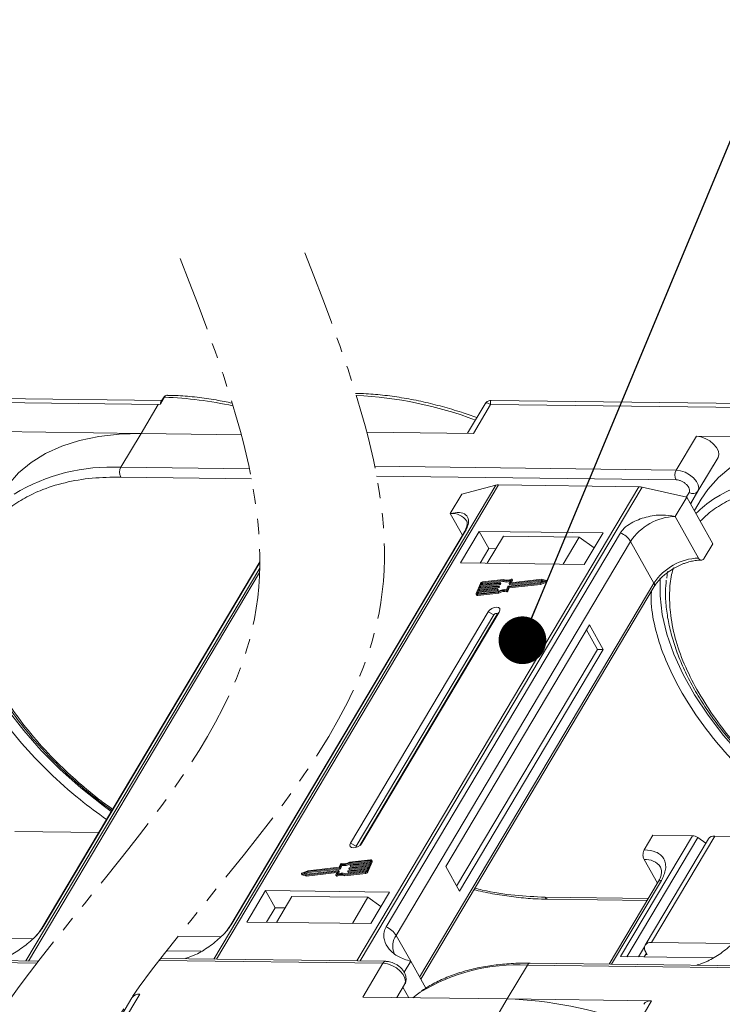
# Model space of a CAD drawing. Header units: millimetres. Extents: x -976 to 1106, y 28 to 1486.
# Tile 45 of 51: x 600 to 673, y 1198 to 1301. Entities that reach past the tile are written whole.
import ezdxf

# ---------------------------------------------------------------- set-up
doc = ezdxf.new("R2010")
doc.units = ezdxf.units.MM
doc.linetypes.add('PHANTOM2', pattern=[31.75, 15.875, -3.175, 3.175, -3.175, 3.175, -3.175])
doc.styles.get("Standard").update_dxf_attribs({"font": '仿宋_GB2312.ttf', "width": 0.8})
doc.dimstyles.new('ISO-25.1', dxfattribs={"dimtxt": 6, "dimasz": 5, "dimexe": 3.5, "dimexo": 0.625, "dimgap": 1.5, "dimtad": 1, "dimtoh": 1, "dimtxsty": 'Standard', "dimcen": 2.5, "dimadec": 0, "dimazin": 0, "dimtfac": 1, "dimtmove": 0, "dimatfit": 3, "dimfxl": 0, "dimarcsym": 0})

msp = doc.modelspace()

# ---------------------------------------------------------------- linework, layer by layer
at = {"color": 7, "linetype": 'Continuous', "lineweight": 15}
for p, q in [((614.45, 1261.564), (575.619, 1262.064)), ((614.74, 1261.903), (614.31, 1261.18)), ((614.621, 1261.852), (614.36, 1261.413)), ((575.547, 1261.642), (614.079, 1261.146)), ((614.079, 1261.146), (612.269, 1258.104)), ((614.31, 1261.18), (614.079, 1261.146)), ((648.349, 1261.2), (646.515, 1258.117)), ((647.126, 1258.109), (648.935, 1261.151)), ((648.935, 1261.151), (687.467, 1260.655)), ((687.839, 1261.073), (649.008, 1261.573)), ((612.269, 1258.104), (597.125, 1258.299)), ((610.159, 1254.555), (612.269, 1258.104)), ((612.269, 1258.104), (622.788, 1257.968)), ((635.945, 1258.253), (647.126, 1258.109)), ((670.513, 1257.808), (668.403, 1254.259)), ((685.658, 1257.613), (670.513, 1257.808)), ((672.787, 1255.598), (670.401, 1251.586)), ((670.676, 1252.049), (672.787, 1255.598)), ((623.641, 1254.381), (610.159, 1254.555)), ((668.403, 1254.259), (636.78, 1254.666)), ((610.145, 1253.533), (623.847, 1253.357)), ((636.98, 1253.641), (668.389, 1253.237)), ((649.474, 1252.677), (619.918, 1202.983)), ((620.189, 1202.98), (649.767, 1252.71)), ((664.489, 1252.521), (634.911, 1202.79)), ((635.267, 1202.786), (664.824, 1252.48)), ((645.908, 1251.738), (649.474, 1252.677)), ((649.767, 1252.71), (664.489, 1252.521)), ((664.824, 1252.48), (669.502, 1251.435)), ((644.702, 1249.71), (645.908, 1251.738)), ((668.296, 1249.406), (669.502, 1251.435)), ((669.753, 1251.911), (669.474, 1251.441)), ((669.502, 1251.435), (672.241, 1246.545)), ((669.894, 1250.734), (670.676, 1252.049)), ((669.895, 1250.734), (670.401, 1251.586)), ((670.401, 1251.586), (669.922, 1250.685)), ((671.023, 1251.218), (670.302, 1250.006)), ((644.702, 1249.71), (645.976, 1247.435)), ((670.747, 1245.032), (668.296, 1249.406)), ((646.153, 1247.732), (621.576, 1206.41)), ((621.718, 1206.563), (646.295, 1247.885)), ((662.546, 1247.676), (637.969, 1206.354)), ((647.745, 1247.832), (645.785, 1244.536)), ((660.722, 1247.665), (647.745, 1247.832)), ((647.745, 1247.832), (648.754, 1246.031)), ((650.275, 1247.34), (648.587, 1244.5)), ((658.238, 1247.237), (650.275, 1247.34)), ((658.762, 1244.369), (660.722, 1247.665)), ((639.039, 1205.463), (663.616, 1246.785)), ((656.55, 1244.398), (658.238, 1247.237)), ((658.238, 1247.237), (659.798, 1246.112)), ((666.067, 1242.41), (663.616, 1246.785)), ((671.337, 1245.024), (672.241, 1246.545)), ((648.754, 1246.031), (647.85, 1244.51)), ((649.491, 1246.021), (648.754, 1246.031)), ((624.725, 1244.646), (601.864, 1206.21)), ((602.006, 1206.363), (624.724, 1244.56)), ((645.785, 1244.536), (658.762, 1244.369)), ((624.716, 1243.993), (600.206, 1202.783)), ((600.477, 1202.779), (624.702, 1243.51)), ((667.491, 1243.635), (667.404, 1242.925)), ((666.067, 1242.41), (641.49, 1201.088)), ((647.866, 1242.383), (647.43, 1241.322)), ((647.777, 1241.909), (649.787, 1242.137)), ((647.868, 1242.13), (647.777, 1241.909)), ((649.878, 1242.358), (647.868, 1242.13)), ((647.926, 1242.027), (647.868, 1242.13)), ((647.905, 1242.219), (649.915, 1242.446)), ((647.977, 1242.396), (647.905, 1242.219)), ((647.926, 1242.027), (649.936, 1242.255)), ((648.035, 1242.293), (647.977, 1242.396)), ((648.01, 1242.231), (648.035, 1242.293)), ((650.215, 1242.691), (648.051, 1242.446)), ((648.051, 1242.446), (648.109, 1242.343)), ((650.286, 1242.783), (648.087, 1242.535)), ((648.109, 1242.343), (650.273, 1242.588)), ((649.806, 1242.118), (649.788, 1242.073)), ((649.864, 1242.027), (649.806, 1242.13)), ((649.864, 1242.015), (649.806, 1242.118)), ((649.936, 1242.255), (649.878, 1242.358)), ((649.933, 1242.427), (649.915, 1242.383)), ((649.973, 1242.28), (649.915, 1242.383)), ((649.991, 1242.337), (649.933, 1242.44)), ((649.991, 1242.324), (649.933, 1242.427)), ((649.973, 1242.28), (649.991, 1242.324)), ((650.273, 1242.588), (650.215, 1242.691)), ((650.793, 1242.082), (654.133, 1242.459)), ((650.84, 1242.003), (654.12, 1242.373)), ((650.883, 1242.366), (651.024, 1242.708)), ((650.883, 1242.353), (650.941, 1242.251)), ((650.897, 1241.9), (654.177, 1242.271)), ((654.242, 1242.725), (650.902, 1242.347)), ((650.959, 1242.244), (650.902, 1242.347)), ((650.959, 1242.244), (654.3, 1242.622)), ((651.162, 1242.787), (651.03, 1242.467)), ((651.041, 1242.448), (651.03, 1242.467)), ((654.301, 1242.816), (651.049, 1242.448)), ((651.126, 1242.457), (651.22, 1242.684)), ((651.22, 1242.709), (651.162, 1242.812)), ((651.162, 1242.787), (651.22, 1242.684)), ((654.12, 1242.373), (654.726, 1242.614)), ((654.177, 1242.271), (654.12, 1242.373)), ((654.133, 1242.459), (654.579, 1242.636)), ((654.177, 1242.271), (654.784, 1242.511)), ((654.579, 1242.636), (654.242, 1242.725)), ((654.3, 1242.622), (654.242, 1242.725)), ((654.3, 1242.622), (654.446, 1242.583)), ((654.759, 1242.696), (654.301, 1242.816)), ((654.726, 1242.614), (654.784, 1242.511)), ((654.834, 1242.581), (654.777, 1242.683)), ((641.609, 1200.875), (666.098, 1242.048)), ((647.43, 1241.247), (647.488, 1241.144)), ((647.614, 1241.511), (647.541, 1241.334)), ((647.541, 1241.334), (647.562, 1241.297)), ((647.542, 1241.208), (649.741, 1241.457)), ((647.6, 1241.105), (647.542, 1241.208)), ((647.578, 1241.296), (649.743, 1241.541)), ((647.6, 1241.105), (649.799, 1241.354)), ((649.624, 1241.739), (647.614, 1241.511)), ((647.672, 1241.408), (647.614, 1241.511)), ((647.628, 1241.302), (647.672, 1241.408)), ((647.65, 1241.6), (649.66, 1241.827)), ((647.741, 1241.821), (647.65, 1241.6)), ((647.672, 1241.408), (649.681, 1241.636)), ((649.751, 1242.048), (647.741, 1241.821)), ((647.799, 1241.718), (647.741, 1241.821)), ((647.755, 1241.612), (647.799, 1241.718)), ((647.799, 1241.718), (649.809, 1241.945)), ((647.882, 1241.921), (647.926, 1242.027)), ((649.681, 1241.636), (649.624, 1241.739)), ((649.679, 1241.808), (649.661, 1241.764)), ((649.718, 1241.661), (649.661, 1241.764)), ((649.737, 1241.717), (649.679, 1241.82)), ((649.736, 1241.705), (649.679, 1241.808)), ((649.718, 1241.661), (649.736, 1241.705)), ((649.799, 1241.354), (649.741, 1241.457)), ((649.809, 1241.945), (649.751, 1242.048)), ((649.846, 1241.97), (649.788, 1242.073)), ((649.846, 1241.97), (649.864, 1242.015)), ((650.603, 1241.612), (650.661, 1241.509)), ((650.615, 1241.714), (650.756, 1242.056)), ((650.699, 1241.66), (650.84, 1242.003)), ((650.757, 1241.557), (650.699, 1241.66)), ((650.757, 1241.557), (650.897, 1241.9)), ((650.897, 1241.9), (650.84, 1242.003)), ((648.668, 1239.39), (634.253, 1215.155)), ((649.263, 1239.076), (634.848, 1214.84)), ((635.225, 1214.904), (649.599, 1239.072)), ((635.433, 1215.139), (649.848, 1239.375)), ((648.668, 1239.39), (649.263, 1239.076)), ((649.848, 1239.375), (649.599, 1239.072)), ((659.299, 1238.027), (644.221, 1212.676)), ((660.741, 1235.454), (659.299, 1238.027)), ((660.151, 1235.461), (658.997, 1237.52)), ((645.374, 1210.617), (660.151, 1235.461)), ((645.663, 1210.103), (660.741, 1235.454)), ((660.741, 1235.454), (660.151, 1235.461)), ((607.843, 1216.262), (599.048, 1216.375)), ((670.096, 1215.915), (662.557, 1203.239)), ((663.223, 1203.231), (670.653, 1215.724)), ((665.044, 1214.447), (665.948, 1215.968)), ((671.771, 1215.594), (665.137, 1204.44)), ((665.803, 1204.73), (672.437, 1215.884)), ((665.948, 1215.968), (670.096, 1215.915)), ((671.509, 1215.152), (670.653, 1215.724)), ((681.231, 1215.771), (672.437, 1215.884)), ((634.848, 1214.84), (634.253, 1215.155)), ((635.433, 1215.139), (635.28, 1214.953)), ((636.302, 1213.314), (634.138, 1213.069)), ((636.339, 1213.402), (634.14, 1213.154)), ((634.196, 1212.966), (636.311, 1213.205)), ((636.014, 1212.227), (636.451, 1213.289)), ((636.072, 1212.124), (636.508, 1213.186)), ((636.267, 1213.099), (636.34, 1213.276)), ((636.333, 1213.26), (636.302, 1213.314)), ((636.509, 1213.26), (636.451, 1213.363)), ((636.451, 1213.289), (636.508, 1213.186)), ((665.03, 1213.425), (666.425, 1210.937)), ((629.761, 1212.237), (629.155, 1211.996)), ((629.748, 1212.151), (629.302, 1211.974)), ((629.58, 1211.795), (632.832, 1212.162)), ((629.639, 1211.886), (632.979, 1212.263)), ((633.088, 1212.529), (629.748, 1212.151)), ((629.805, 1212.048), (629.748, 1212.151)), ((633.041, 1212.608), (629.761, 1212.237)), ((629.805, 1212.048), (633.146, 1212.426)), ((632.847, 1212.135), (632.832, 1212.162)), ((632.998, 1212.244), (632.857, 1211.903)), ((633.056, 1212.154), (632.998, 1212.257)), ((632.998, 1212.244), (633.055, 1212.142)), ((633.182, 1212.95), (633.041, 1212.608)), ((633.146, 1212.426), (633.088, 1212.529)), ((633.266, 1212.896), (633.125, 1212.554)), ((633.183, 1212.451), (633.125, 1212.554)), ((633.183, 1212.451), (633.323, 1212.793)), ((633.323, 1212.793), (633.266, 1212.896)), ((633.665, 1211.919), (635.83, 1212.164)), ((633.948, 1212.183), (633.966, 1212.227)), ((633.948, 1212.171), (634.005, 1212.068)), ((635.976, 1212.392), (633.966, 1212.164)), ((634.024, 1212.061), (633.966, 1212.164)), ((634.003, 1212.253), (636.013, 1212.48)), ((634.024, 1212.061), (635.929, 1212.277)), ((634.075, 1212.493), (634.093, 1212.537)), ((634.075, 1212.48), (634.133, 1212.377)), ((636.103, 1212.701), (634.094, 1212.474)), ((634.151, 1212.371), (634.094, 1212.474)), ((634.13, 1212.562), (636.14, 1212.79)), ((634.196, 1212.966), (634.138, 1213.069)), ((634.151, 1212.371), (636.056, 1212.586)), ((634.202, 1212.802), (634.22, 1212.847)), ((634.202, 1212.79), (634.26, 1212.687)), ((636.231, 1213.011), (634.221, 1212.783)), ((634.278, 1212.68), (634.221, 1212.783)), ((634.257, 1212.872), (636.267, 1213.099)), ((634.278, 1212.68), (636.183, 1212.896)), ((635.904, 1212.215), (635.976, 1212.392)), ((636.013, 1212.48), (636.103, 1212.701)), ((636.072, 1212.124), (636.014, 1212.227)), ((636.14, 1212.79), (636.231, 1213.011)), ((644.221, 1212.676), (645.663, 1210.103)), ((629.104, 1211.927), (629.162, 1211.824)), ((629.121, 1211.915), (629.58, 1211.795)), ((629.179, 1211.812), (629.121, 1211.915)), ((629.179, 1211.812), (629.637, 1211.692)), ((629.302, 1211.974), (629.639, 1211.886)), ((629.493, 1211.924), (629.805, 1212.048)), ((629.637, 1211.692), (629.58, 1211.795)), ((629.637, 1211.692), (632.812, 1212.051)), ((632.719, 1211.824), (632.851, 1212.144)), ((632.719, 1211.799), (632.777, 1211.696)), ((632.84, 1211.69), (632.782, 1211.793)), ((632.973, 1211.94), (633.055, 1212.142)), ((633.595, 1211.827), (635.794, 1212.076)), ((633.595, 1211.827), (633.652, 1211.724)), ((633.652, 1211.724), (635.851, 1211.973)), ((635.794, 1212.076), (635.851, 1211.973)), ((661.621, 1202.446), (666.845, 1211.231)), ((625.339, 1210.161), (623.379, 1206.865)), ((638.316, 1209.994), (625.339, 1210.161)), ((626.348, 1208.359), (625.339, 1210.161)), ((666.513, 1211.085), (661.377, 1202.45)), ((628.104, 1209.563), (626.476, 1206.825)), ((628.104, 1209.563), (636.067, 1209.46)), ((634.439, 1206.723), (636.067, 1209.46)), ((636.067, 1209.46), (637.435, 1208.513)), ((636.356, 1206.698), (638.316, 1209.994)), ((665.47, 1209.332), (654.656, 1209.471)), ((654.948, 1209.255), (665.345, 1209.121)), ((626.348, 1208.359), (625.444, 1206.838)), ((627.38, 1208.346), (626.348, 1208.359)), ((623.379, 1206.865), (636.356, 1206.698)), ((600.941, 1205.111), (592.414, 1205.221)), ((620.653, 1205.311), (616.152, 1205.369)), ((639.039, 1205.463), (640.553, 1202.761)), ((665.072, 1204.251), (664.456, 1203.215)), ((674.33, 1204.621), (665.803, 1204.73)), ((601.513, 1202.766), (579.698, 1203.047)), ((637.942, 1202.751), (614.337, 1203.055)), ((614.956, 1203.852), (618.594, 1203.805)), ((616.933, 1203.022), (616.958, 1203.065)), ((662.557, 1203.239), (672.271, 1203.114)), ((665.272, 1203.587), (665.046, 1203.207)), ((665.344, 1203.459), (665.196, 1203.461)), ((665.2, 1203.716), (665.344, 1203.459)), ((579.4, 1202.839), (601.35, 1202.557)), ((614.175, 1202.846), (637.644, 1202.543)), ((637.644, 1202.543), (635.533, 1198.994)), ((640.553, 1202.761), (639.868, 1201.61)), ((640.553, 1202.761), (642.141, 1199.927)), ((650.678, 1198.8), (652.789, 1202.349)), ((652.789, 1202.349), (691.321, 1201.853)), ((691.618, 1202.06), (653.086, 1202.556)), ((670.61, 1202.331), (670.635, 1202.374)), ((639.917, 1200.334), (639.094, 1198.949)), ((639.094, 1198.949), (639.917, 1200.334)), ((639.739, 1200.033), (640.355, 1198.932)), ((611.314, 1198.932), (609.259, 1195.477)), ((610.336, 1196.253), (612.146, 1199.295)), ((635.533, 1198.994), (650.678, 1198.8)), ((650.678, 1198.8), (648.868, 1195.757)), ((665.822, 1198.605), (650.678, 1198.8)), ((664.013, 1195.563), (665.822, 1198.605))]:
    msp.add_line(p, q, dxfattribs=at)
at = {"color": 7, "linetype": 'Continuous', "lineweight": 15, "flags": 128}
for points in [[(612.269, 1258.104), (609.994, 1258.042), (607.839, 1257.799), (605.822, 1257.376), (603.959, 1256.777), (602.265, 1256.006), (600.754, 1255.069), (599.437, 1253.975), (598.326, 1252.731), (597.634, 1251.708)], [(672.787, 1255.598), (672.875, 1255.898), (672.821, 1256.252), (672.631, 1256.628), (672.321, 1256.996), (671.917, 1257.323), (671.454, 1257.581), (670.973, 1257.747), (670.513, 1257.808)], [(685.658, 1257.613), (683.383, 1257.552), (681.228, 1257.309), (679.211, 1256.886), (677.348, 1256.286), (675.654, 1255.515), (674.142, 1254.579), (672.826, 1253.484), (671.715, 1252.241), (671.023, 1251.218)], [(670.676, 1252.049), (670.764, 1252.349), (670.71, 1252.703), (670.52, 1253.079), (670.21, 1253.447), (669.806, 1253.774), (669.343, 1254.032), (668.862, 1254.198), (668.403, 1254.259)], [(646.153, 1247.732), (646.212, 1247.811), (646.295, 1247.885)], [(609.151, 1218.462), (608.283, 1219.1), (605.973, 1220.935), (603.807, 1222.864), (601.804, 1224.871), (599.98, 1226.937), (598.351, 1229.046), (596.931, 1231.179), (595.732, 1233.318), (594.765, 1235.446), (594.037, 1237.543), (593.555, 1239.592), (593.323, 1241.576), (593.338, 1243.41)], [(649.787, 1242.137), (649.793, 1242.137), (649.797, 1242.136), (649.801, 1242.135), (649.804, 1242.132), (649.806, 1242.129), (649.807, 1242.126), (649.807, 1242.122), (649.806, 1242.118)], [(649.915, 1242.446), (649.92, 1242.446), (649.925, 1242.446), (649.928, 1242.444), (649.932, 1242.442), (649.934, 1242.439), (649.935, 1242.435), (649.935, 1242.431), (649.933, 1242.427)], [(650.902, 1242.347), (650.897, 1242.347), (650.892, 1242.347), (650.888, 1242.349), (650.885, 1242.351), (650.883, 1242.354), (650.882, 1242.358), (650.882, 1242.362), (650.883, 1242.366)], [(651.03, 1242.467), (651.029, 1242.463), (651.029, 1242.459), (651.03, 1242.455), (651.032, 1242.452), (651.035, 1242.45), (651.039, 1242.448), (651.044, 1242.448), (651.049, 1242.448)], [(651.099, 1242.818), (651.114, 1242.823), (651.128, 1242.825), (651.141, 1242.825), (651.151, 1242.821), (651.159, 1242.815), (651.164, 1242.807), (651.165, 1242.798), (651.162, 1242.787)], [(654.759, 1242.696), (654.771, 1242.69), (654.777, 1242.682), (654.779, 1242.671), (654.777, 1242.659), (654.769, 1242.646), (654.757, 1242.633), (654.743, 1242.622), (654.726, 1242.614)], [(654.784, 1242.511), (654.8, 1242.519), (654.815, 1242.53), (654.827, 1242.543), (654.834, 1242.556), (654.837, 1242.568), (654.835, 1242.579), (654.834, 1242.581)], [(682.54, 1217.971), (681.672, 1218.609), (679.362, 1220.445), (677.196, 1222.374), (675.192, 1224.38), (673.368, 1226.446), (671.74, 1228.555), (670.32, 1230.688), (669.121, 1232.828), (668.154, 1234.955), (667.426, 1237.052), (666.944, 1239.102), (666.712, 1241.085), (666.727, 1242.919)], [(647.542, 1241.208), (647.511, 1241.207), (647.483, 1241.211), (647.459, 1241.22), (647.44, 1241.233), (647.428, 1241.251), (647.422, 1241.272), (647.423, 1241.296), (647.43, 1241.322)], [(647.541, 1241.334), (647.539, 1241.326), (647.538, 1241.318), (647.54, 1241.311), (647.545, 1241.305), (647.551, 1241.3), (647.559, 1241.297), (647.568, 1241.296), (647.578, 1241.296)], [(649.66, 1241.827), (649.665, 1241.827), (649.67, 1241.826), (649.674, 1241.825), (649.677, 1241.823), (649.679, 1241.82), (649.68, 1241.816), (649.68, 1241.812), (649.679, 1241.808)], [(649.848, 1239.375), (649.918, 1239.57), (649.888, 1239.736), (649.762, 1239.848), (649.559, 1239.89), (649.311, 1239.854), (649.054, 1239.747), (648.828, 1239.584), (648.668, 1239.39)], [(649.599, 1239.072), (649.619, 1239.127), (649.61, 1239.175), (649.574, 1239.207), (649.517, 1239.219), (649.446, 1239.208), (649.373, 1239.178), (649.308, 1239.131), (649.263, 1239.076)], [(634.253, 1215.155), (634.183, 1214.96), (634.213, 1214.794), (634.339, 1214.682), (634.542, 1214.64), (634.79, 1214.676), (635.047, 1214.783), (635.273, 1214.946), (635.433, 1215.139)], [(634.848, 1214.84), (634.828, 1214.785), (634.836, 1214.738), (634.872, 1214.706), (634.876, 1214.704)], [(636.34, 1213.276), (636.342, 1213.285), (636.342, 1213.292), (636.34, 1213.3), (636.336, 1213.305), (636.33, 1213.31), (636.322, 1213.313), (636.313, 1213.314), (636.302, 1213.314)], [(636.339, 1213.402), (636.37, 1213.404), (636.398, 1213.4), (636.422, 1213.391), (636.44, 1213.377), (636.453, 1213.359), (636.459, 1213.338), (636.458, 1213.314), (636.451, 1213.289)], [(632.851, 1212.144), (632.852, 1212.148), (632.852, 1212.152), (632.851, 1212.155), (632.849, 1212.158), (632.846, 1212.16), (632.842, 1212.162), (632.837, 1212.163), (632.832, 1212.162)], [(632.979, 1212.263), (632.984, 1212.264), (632.989, 1212.263), (632.993, 1212.261), (632.996, 1212.259), (632.998, 1212.256), (632.999, 1212.253), (632.999, 1212.249), (632.998, 1212.244)], [(633.966, 1212.164), (633.961, 1212.164), (633.956, 1212.165), (633.952, 1212.166), (633.949, 1212.169), (633.947, 1212.172), (633.946, 1212.175), (633.946, 1212.179), (633.948, 1212.183)], [(634.094, 1212.474), (634.088, 1212.474), (634.084, 1212.474), (634.08, 1212.476), (634.077, 1212.478), (634.075, 1212.481), (634.074, 1212.485), (634.074, 1212.489), (634.075, 1212.493)], [(634.221, 1212.783), (634.216, 1212.783), (634.211, 1212.784), (634.207, 1212.785), (634.204, 1212.788), (634.202, 1212.791), (634.201, 1212.794), (634.201, 1212.798), (634.202, 1212.802)], [(629.121, 1211.915), (629.11, 1211.92), (629.104, 1211.928), (629.102, 1211.939), (629.104, 1211.952), (629.112, 1211.965), (629.124, 1211.977), (629.138, 1211.988), (629.155, 1211.996)], [(629.162, 1211.824), (629.168, 1211.817), (629.179, 1211.812)], [(632.782, 1211.793), (632.767, 1211.788), (632.753, 1211.785), (632.74, 1211.786), (632.73, 1211.789), (632.722, 1211.795), (632.717, 1211.803), (632.716, 1211.813), (632.719, 1211.824)], [(632.777, 1211.696), (632.779, 1211.692), (632.787, 1211.686), (632.798, 1211.683), (632.811, 1211.682), (632.825, 1211.685), (632.84, 1211.69)], [(654.948, 1209.255), (654.948, 1209.255), (654.939, 1209.256)], [(601.862, 1206.207), (601.923, 1206.289), (602.006, 1206.363)], [(621.574, 1206.407), (621.635, 1206.489), (621.718, 1206.563)], [(637.644, 1202.543), (638.103, 1202.483), (638.585, 1202.316), (639.047, 1202.058), (639.451, 1201.732), (639.762, 1201.364), (639.952, 1200.987), (640.005, 1200.633), (639.917, 1200.334)], [(653.086, 1202.556), (653.086, 1202.556), (653.095, 1202.556)], [(640.762, 1198.927), (641.273, 1199.314), (641.543, 1199.503)]]:
    msp.add_lwpolyline(points, dxfattribs=at)
at = {"color": 7, "linetype": 'Continuous', "lineweight": 15}
for centre, radius, start, end in [((614.723, 1261.778), 0.126, 82.49156, 144.10364), ((613.212, 1220.96), 40.971, 77.71524, 87.86352), ((632.924, 1221.16), 40.971, 69.39348, 87.29971), ((609.101, 1235.066), 19.517, 86.89523, 121.269), ((611.138, 1254.031), 1.11, 151.86538, 206.65442), ((669.382, 1253.735), 1.11, 151.86538, 206.65442), ((682.49, 1234.575), 19.517, 86.89523, 121.269), ((649.743, 1251.612), 1.098, 88.72031, 104.14409), ((664.458, 1250.883), 1.638, 77.08998, 88.8989), ((670.144, 1252.451), 0.666, 234.0762, 322.90297), ((678.992, 1241.33), 11.94, 123.74678, 135.50714), ((644.908, 1247.905), 1.817, 33.1952, 96.53301), ((668.486, 1243.579), 5.83, 91.86957, 146.65022), ((661.737, 1245.616), 2.213, 31.86898, 68.55124), ((670.937, 1239.205), 5.83, 91.86957, 146.65022), ((648.12, 1242.25), 0.287, 96.59253, 152.29321), ((648.062, 1242.351), 0.0955, 96.59253, 152.29321), ((648.12, 1242.248), 0.0955, 96.59253, 152.29321), ((649.873, 1242.405), 0.0478, 276.59253, 332.29321), ((649.93, 1242.302), 0.0478, 276.59253, 332.29321), ((649.979, 1242.33), 0.0138, 333.02121, 26.65141), ((650.6, 1243.659), 1.042, 248.35959, 294.01857), ((650.647, 1243.506), 0.991, 247.84687, 288.77105), ((650.657, 1243.651), 0.943, 246.89164, 297.97103), ((650.955, 1242.262), 0.0183, 217.91724, 283.38081), ((651.195, 1242.696), 0.0276, 333.09852, 26.5741), ((665.788, 1242.204), 0.346, 333.31625, 36.51573), ((647.574, 1241.212), 0.11, 217.91724, 283.38081), ((649.618, 1241.786), 0.0478, 276.59253, 332.29321), ((649.676, 1241.683), 0.0478, 276.59253, 332.29321), ((649.724, 1241.711), 0.0138, 333.02121, 26.65141), ((650.363, 1240.47), 1.167, 78.13867, 122.23452), ((650.433, 1240.352), 1.375, 82.36132, 120.10827), ((649.746, 1242.096), 0.0478, 276.59253, 332.29321), ((650.421, 1240.367), 1.167, 78.13867, 122.23452), ((649.803, 1241.993), 0.0478, 276.59253, 332.29321), ((649.851, 1242.021), 0.0138, 333.02121, 26.65141), ((650.618, 1241.701), 0.0903, 260.49805, 333.59787), ((650.676, 1241.598), 0.0903, 260.49805, 333.59787), ((650.798, 1242.034), 0.0478, 96.59253, 152.29321), ((670.041, 1214.846), 1.07, 55.09609, 87.03844), ((672.356, 1215.162), 0.727, 83.64232, 143.56702), ((636.435, 1213.223), 0.0826, 333.02121, 26.65141), ((665.192, 1211.523), 1.91, 35.13686, 94.86934), ((633.043, 1212.148), 0.0138, 333.02121, 26.65141), ((633.083, 1212.576), 0.0478, 276.59253, 332.29321), ((633.14, 1212.473), 0.0478, 276.59253, 332.29321), ((633.263, 1212.91), 0.0903, 80.49805, 153.59787), ((633.448, 1214.259), 1.375, 262.36132, 300.10827), ((633.518, 1214.14), 1.167, 258.13867, 302.23452), ((633.506, 1214.156), 1.375, 262.36132, 300.10827), ((634.008, 1212.205), 0.0478, 96.59253, 152.29321), ((634.135, 1212.515), 0.0478, 96.59253, 152.29321), ((634.147, 1212.389), 0.0183, 217.91724, 283.38081), ((634.263, 1212.824), 0.0478, 96.59253, 152.29321), ((634.274, 1212.698), 0.0183, 217.91724, 283.38081), ((635.761, 1212.361), 0.287, 276.59253, 332.29321), ((635.819, 1212.259), 0.0955, 276.59253, 332.29321), ((633.224, 1210.96), 0.943, 66.89164, 117.97103), ((633.282, 1210.857), 0.943, 66.89164, 117.97103), ((633.281, 1210.951), 1.042, 68.35959, 114.01857), ((634.02, 1212.079), 0.0183, 217.91724, 283.38081), ((635.818, 1212.258), 0.287, 276.59253, 332.29321), ((666.805, 1210.87), 0.363, 83.64232, 143.56702), ((654.991, 1209.619), 0.367, 203.79329, 261.81678), ((637.16, 1204.295), 2.213, 31.86898, 68.55124), ((640.576, 1204.331), 1.909, 143.64522, 203.44279), ((665.694, 1204.109), 0.631, 80.05661, 218.47393), ((637.961, 1202.406), 0.346, 93.05406, 156.53827), ((651.727, 1182.899), 19.479, 86.87659, 121.52214), ((653.118, 1202.194), 0.363, 94.95278, 154.87747), ((612.035, 1198.414), 0.888, 82.87283, 144.3365), ((649.414, 1158.071), 40.748, 69.35834, 88.22275), ((665.712, 1197.724), 0.888, 82.87283, 144.3365)]:
    msp.add_arc(centre, radius, start, end, dxfattribs=at)
at = {"color": 3, "linetype": 'PHANTOM2', "lineweight": 9, "ltscale": 0.5}
msp.add_open_spline([(616.384, 1276.45), (621.41, 1263.454), (633.677, 1231.735), (602.461, 1207.202), (593.707, 1191.261)], degree=3, knots=[0, 0, 0, 0, 45.3809973, 110.7619296, 110.7619296, 110.7619296, 110.7619296], dxfattribs=at)
msp.add_spline([(629.456, 1277.059), (637.235, 1239.278), (602.861, 1181.994), (614.316, 1136.165)], degree=3, dxfattribs=at)
at = {"color": 7, "linetype": 'Continuous', "lineweight": 15}
for points, knots in [([(615.038, 1262.11), (614.998, 1262.108), (614.919, 1262.102), (614.804, 1262.048), (614.7, 1261.966), (614.647, 1261.89), (614.621, 1261.852)], [0, 0, 0, 0, 0.2548583, 0.5090725, 0.7587441, 1, 1, 1, 1]), ([(615.047, 1262.107), (615.03, 1262.108), (614.962, 1262.112), (614.849, 1262.055), (614.774, 1261.951), (614.74, 1261.903)], [0, 0, 0, 0, 0.15305427, 0.60706801, 1, 1, 1, 1]), ([(621.841, 1261.285), (621.272, 1261.407), (620.028, 1261.647), (618.134, 1261.915), (616.43, 1262.075), (615.421, 1262.09), (615.046, 1262.096)], [0.45470984, 0.45470984, 0.45470984, 0.45470984, 0.58697323, 0.74561137, 0.90554736, 1, 1, 1, 1]), ([(647.492, 1259.76), (646.951, 1259.952), (645.745, 1260.381), (643.867, 1260.934), (641.858, 1261.436), (639.844, 1261.833), (637.846, 1262.115), (636.142, 1262.275), (635.133, 1262.29), (634.758, 1262.296)], [0, 0, 0, 0, 0.1236943, 0.2753419, 0.4300298, 0.5869732, 0.7456114, 0.9055474, 1, 1, 1, 1]), ([(614.31, 1261.18), (614.309, 1261.18), (614.307, 1261.18), (614.304, 1261.181), (614.301, 1261.185), (614.297, 1261.205), (614.311, 1261.29), (614.32, 1261.374), (614.361, 1261.412), (614.362, 1261.413)], [0, 0, 0, 0, 0.0072141, 0.0144122, 0.0268014, 0.0656035, 0.2484008, 0.9798767, 1, 1, 1, 1]), ([(649.005, 1261.573), (648.95, 1261.57), (648.832, 1261.564), (648.652, 1261.498), (648.475, 1261.38), (648.391, 1261.259), (648.348, 1261.197)], [0, 0, 0, 0, 0.2124417, 0.4552729, 0.7219822, 1, 1, 1, 1]), ([(648.935, 1261.151), (648.834, 1261.202), (648.632, 1261.303), (648.437, 1261.317), (648.386, 1261.224), (648.367, 1261.189)], [0, 0, 0, 0, 0.3848786, 0.7667224, 1, 1, 1, 1]), ([(649.007, 1261.565), (649.004, 1261.568), (648.957, 1261.605), (648.917, 1261.475), (648.929, 1261.259), (648.935, 1261.151)], [0, 0, 0, 0, 0.0382084, 0.5167755, 1, 1, 1, 1]), ([(597.54, 1249.379), (597.782, 1249.626), (598.454, 1250.314), (599.836, 1251.231), (601.81, 1252.221), (604.234, 1252.985), (607.074, 1253.477), (609.132, 1253.514), (610.145, 1253.533)], [0, 0, 0, 0, 0.08926152, 0.24819024, 0.40713824, 0.61043485, 0.80819135, 1, 1, 1, 1]), ([(668.389, 1253.237), (668.478, 1253.23), (668.659, 1253.215), (668.956, 1253.11), (669.239, 1252.952), (669.483, 1252.754), (669.671, 1252.532), (669.788, 1252.302), (669.824, 1252.082), (669.777, 1251.967), (669.753, 1251.911)], [0, 0, 0, 0, 0.1222496, 0.25, 0.3777504, 0.5, 0.6222496, 0.75, 0.8777504, 1, 1, 1, 1]), ([(670.928, 1248.888), (671.17, 1249.136), (671.843, 1249.823), (673.225, 1250.74), (675.198, 1251.73), (677.622, 1252.495), (680.463, 1252.986), (682.521, 1253.024), (683.534, 1253.042)], [0, 0, 0, 0, 0.0892615, 0.2481902, 0.4071382, 0.6104349, 0.8081913, 1, 1, 1, 1]), ([(646.295, 1247.885), (646.38, 1248.052), (646.6, 1248.481), (646.645, 1249.102), (646.376, 1249.627), (645.719, 1249.893), (645.043, 1249.772), (644.702, 1249.71)], [0, 0, 0, 0, 0.1113353, 0.2864972, 0.5212892, 0.7585824, 1, 1, 1, 1]), ([(668.296, 1249.406), (667.843, 1249.475), (666.859, 1249.624), (665.218, 1249.389), (663.846, 1248.844), (662.948, 1248.224), (662.662, 1247.835), (662.546, 1247.676)], [0, 0, 0, 0, 0.2224809, 0.4830815, 0.7397704, 0.893878, 1, 1, 1, 1]), ([(646.427, 1248.902), (646.428, 1248.901), (646.459, 1248.864), (646.472, 1248.794), (646.482, 1248.55), (646.391, 1248.212), (646.277, 1247.922), (646.161, 1247.75), (646.147, 1247.731)], [0, 0, 0, 0, 0.005744, 0.3066112, 0.5316672, 0.7534528, 0.9717968, 1, 1, 1, 1]), ([(668.243, 1244.014), (668.522, 1244.157), (668.915, 1244.359), (669.505, 1244.57), (669.992, 1244.707), (670.54, 1244.804), (670.871, 1244.812), (671.039, 1244.816)], [0, 0, 0, 0, 0.2940988, 0.4127028, 0.6057911, 0.8002931, 1, 1, 1, 1]), ([(671.337, 1245.024), (671.3, 1244.973), (671.225, 1244.87), (671.085, 1244.807), (670.944, 1244.823), (670.827, 1244.907), (670.769, 1244.996), (670.747, 1245.032)], [0, 0, 0, 0, 0.2146939, 0.4293877, 0.6440816, 0.8587754, 1, 1, 1, 1]), ([(593.97, 1243.212), (593.936, 1242.826), (593.855, 1241.906), (593.944, 1240.384), (594.202, 1238.668), (594.649, 1236.913), (595.27, 1235.132), (596.063, 1233.336), (597.022, 1231.536), (598.137, 1229.745), (599.401, 1227.973), (600.802, 1226.234), (602.325, 1224.541), (603.951, 1222.911), (605.644, 1221.371), (607.349, 1219.964), (608.541, 1219.041), (609.16, 1218.603), (609.213, 1218.566)], [0, 0, 0, 0, 0.0503207, 0.1196233, 0.1889785, 0.2583344, 0.327647, 0.3968804, 0.4659963, 0.5349555, 0.6037094, 0.6721769, 0.7402153, 0.8075512, 0.8735932, 0.9367934, 0.9945952, 1, 1, 1, 1]), ([(666.109, 1242.049), (666.171, 1242.154), (666.33, 1242.42), (666.674, 1242.818), (667.087, 1243.211), (667.586, 1243.615), (667.992, 1243.861), (668.243, 1244.014)], [0, 0, 0, 0, 0.1493233, 0.3808463, 0.5554248, 0.7249772, 1, 1, 1, 1]), ([(670.569, 1231.238), (670.102, 1232.137), (669.152, 1233.963), (668.227, 1236.693), (667.741, 1239.189), (667.671, 1241.394), (667.801, 1242.966), (668.056, 1243.809), (668.133, 1244.062)], [0, 0, 0, 0, 0.1959155, 0.3979066, 0.6055828, 0.7679217, 0.9302802, 1, 1, 1, 1]), ([(667.358, 1242.722), (667.324, 1242.335), (667.243, 1241.416), (667.333, 1239.893), (667.591, 1238.177), (668.037, 1236.422), (668.659, 1234.641), (669.452, 1232.845), (670.41, 1231.046), (671.526, 1229.254), (672.79, 1227.482), (674.19, 1225.743), (675.714, 1224.05), (677.34, 1222.421), (679.033, 1220.88), (680.738, 1219.474), (681.929, 1218.551), (682.549, 1218.113), (682.602, 1218.075)], [0, 0, 0, 0, 0.0503207, 0.1196233, 0.1889785, 0.2583344, 0.327647, 0.3968804, 0.4659963, 0.5349555, 0.6037094, 0.6721769, 0.7402153, 0.8075512, 0.8735932, 0.9367934, 0.9945952, 1, 1, 1, 1]), ([(665.796, 1241.541), (665.783, 1241.129), (665.741, 1239.797), (666.235, 1237.369), (667.202, 1234.339), (668.269, 1232.283), (668.8, 1231.26)], [0, 0, 0, 0, 0.1310472, 0.4233942, 0.7132597, 1, 1, 1, 1]), ([(595.411, 1231.751), (596.024, 1230.735), (597.266, 1228.675), (599.704, 1225.595), (602.568, 1222.571), (605.564, 1219.868), (607.71, 1218.303), (608.65, 1217.619)], [0, 0, 0, 0, 0.2020288, 0.4094923, 0.620744, 0.833942, 1, 1, 1, 1]), ([(609.293, 1218.701), (608.892, 1218.986), (607.644, 1219.873), (605.703, 1221.499), (603.286, 1223.735), (600.963, 1226.254), (598.819, 1229), (597.721, 1230.828), (597.181, 1231.728)], [0, 0, 0, 0, 0.0762888, 0.2374813, 0.3986934, 0.6048858, 0.8054592, 1, 1, 1, 1]), ([(668.8, 1231.26), (669.412, 1230.244), (670.654, 1228.184), (673.092, 1225.104), (675.957, 1222.081), (678.953, 1219.377), (681.099, 1217.813), (682.038, 1217.128)], [0, 0, 0, 0, 0.2020288, 0.4094923, 0.620744, 0.833942, 1, 1, 1, 1]), ([(682.682, 1218.21), (682.281, 1218.495), (681.033, 1219.383), (679.092, 1221.008), (676.674, 1223.244), (674.351, 1225.763), (672.207, 1228.509), (671.11, 1230.337), (670.569, 1231.238)], [0, 0, 0, 0, 0.0762888, 0.2374813, 0.3986934, 0.6048858, 0.8054592, 1, 1, 1, 1]), ([(665.044, 1214.447), (665.013, 1214.384), (664.951, 1214.259), (664.911, 1214.018), (664.916, 1213.773), (664.961, 1213.567), (665.011, 1213.466), (665.03, 1213.425)], [0, 0, 0, 0, 0.2146939, 0.4293877, 0.6440816, 0.8587754, 1, 1, 1, 1]), ([(666.845, 1211.231), (667.033, 1211.63), (667.322, 1212.244), (667.301, 1212.988), (667.128, 1213.502), (666.78, 1213.918), (666.157, 1214.324), (665.482, 1214.399), (665.044, 1214.447)], [0, 0, 0, 0, 0.2394568, 0.3683607, 0.5, 0.6316393, 0.7605432, 1, 1, 1, 1]), ([(666.741, 1212.61), (666.779, 1212.546), (666.861, 1212.403), (666.879, 1212.091), (666.798, 1211.685), (666.668, 1211.339), (666.533, 1211.132), (666.502, 1211.084)], [0, 0, 0, 0, 0.2095376, 0.4618511, 0.6987076, 0.9302296, 1, 1, 1, 1]), ([(647.192, 1210.26), (647.333, 1210.224), (648.156, 1210.017), (649.644, 1209.742), (651.643, 1209.452), (653.419, 1209.29), (654.497, 1209.275), (654.941, 1209.268)], [0, 0, 0, 0, 0.052717, 0.3057305, 0.561476, 0.8193138, 1, 1, 1, 1]), ([(654.656, 1209.471), (653.606, 1209.521), (651.474, 1209.623), (648.975, 1209.981), (647.545, 1210.355), (647.288, 1210.422)], [0, 0, 0, 0, 0.4429824, 0.8997024, 1, 1, 1, 1]), ([(597.247, 1202.865), (597.596, 1202.981), (598.355, 1203.234), (599.681, 1204.03), (600.833, 1204.968), (601.62, 1205.786), (601.894, 1206.196), (602.006, 1206.363)], [0, 0, 0, 0, 0.2224809, 0.4830815, 0.7397704, 0.893878, 1, 1, 1, 1]), ([(601.858, 1206.209), (601.779, 1206.081), (601.611, 1205.807), (601.345, 1205.521), (601.204, 1205.369)], [0, 0, 0, 0, 0.4676766, 1, 1, 1, 1]), ([(616.958, 1203.065), (617.308, 1203.181), (618.067, 1203.434), (619.393, 1204.231), (620.545, 1205.168), (621.332, 1205.986), (621.606, 1206.396), (621.718, 1206.563)], [0, 0, 0, 0, 0.2224809, 0.4830815, 0.7397704, 0.893878, 1, 1, 1, 1]), ([(621.57, 1206.409), (621.491, 1206.281), (621.322, 1206.008), (621.057, 1205.721), (620.916, 1205.569)], [0, 0, 0, 0, 0.4676766, 1, 1, 1, 1]), ([(637.969, 1206.354), (637.889, 1206.178), (637.682, 1205.725), (637.758, 1204.89), (638.241, 1203.981), (639.2, 1203.177), (640.099, 1202.901), (640.553, 1202.761)], [0, 0, 0, 0, 0.1113353, 0.2864972, 0.5212892, 0.7585824, 1, 1, 1, 1]), ([(670.635, 1202.374), (670.985, 1202.49), (671.744, 1202.743), (673.07, 1203.54), (674.221, 1204.477), (675.009, 1205.295), (675.283, 1205.705), (675.395, 1205.872)], [0, 0, 0, 0, 0.2224809, 0.4830815, 0.7397704, 0.893878, 1, 1, 1, 1]), ([(639.054, 1202.416), (638.856, 1202.514), (638.581, 1202.652), (638.201, 1202.738), (638.033, 1202.74), (637.943, 1202.742)], [0, 0, 0, 0, 0.54710866, 0.75980029, 1, 1, 1, 1]), ([(639.914, 1200.343), (639.923, 1200.353), (640.033, 1200.481), (640.092, 1200.835), (640.043, 1201.273), (639.869, 1201.641), (639.645, 1201.943), (639.377, 1202.205), (639.157, 1202.348), (639.054, 1202.416)], [0, 0, 0, 0, 0.01639278, 0.21071765, 0.41373771, 0.57192935, 0.70551173, 0.86147727, 1, 1, 1, 1]), ([(653.093, 1202.543), (652.898, 1202.55), (652.055, 1202.576), (650.629, 1202.498), (648.828, 1202.305), (647.112, 1201.975), (645.483, 1201.521), (643.959, 1200.932), (642.685, 1200.31), (641.98, 1199.83), (641.697, 1199.637)], [0, 0, 0, 0, 0.0427249, 0.1841571, 0.3262612, 0.4690189, 0.6124947, 0.7568318, 0.9022687, 1, 1, 1, 1])]:
    msp.add_open_spline(points, degree=3, knots=knots, dxfattribs=at)

# ---------------------------------------------------------------- leaders
at = {"color": 5, "lineweight": 9}
msp.add_leader([(652.272, 1236.417), (679.349, 1301.491), (692.428, 1301.491)], dimstyle='ISO-25.1', override={"dimgap": 1.5, "dimtad": 0, "dimldrblk": 'Dot'}, dxfattribs=at)

doc.saveas('drawing.dxf')
